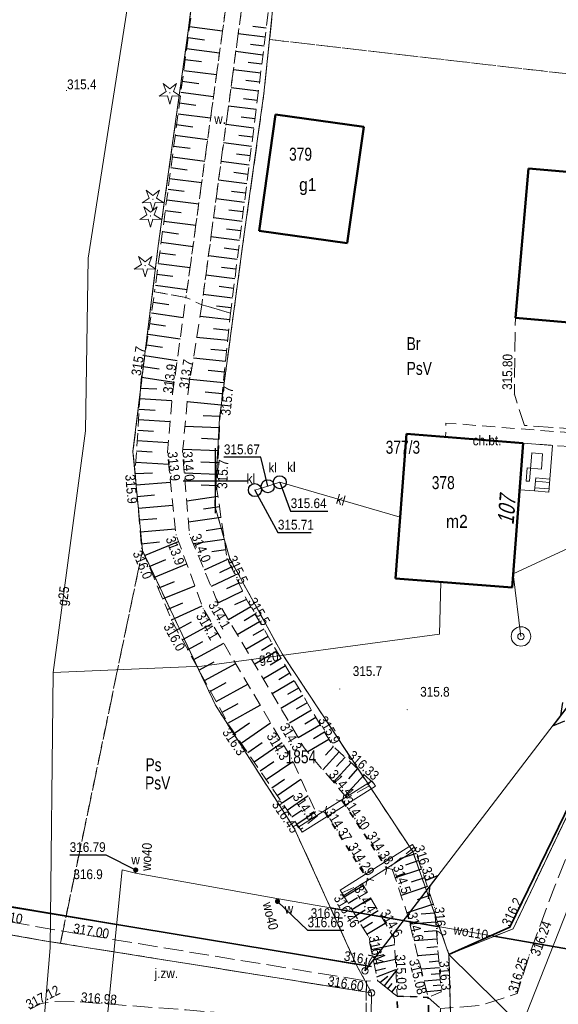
# Model space of a CAD drawing. Header units: metres. Extents: x 7523615 to 7533948, y 5492686 to 5502120.
# Tile 191 of 256: x 7531285 to 7531326, y 5496860 to 5496935. Entities that reach past the tile are written whole.
import ezdxf
from ezdxf.enums import TextEntityAlignment as Align

# ---------------------------------------------------------------- set-up
doc = ezdxf.new("R2010")
doc.units = ezdxf.units.M
for name, pattern in [('0.5_0.5', [1, 0.5, -0.5]), ('1.0_0.5', [1.5, 1, -0.5]), ('1.5_0.5', [2, 1.5, -0.5]), ('219-500', [0]), ('egkk-500', [2, 1.5, -0.5]), ('egug-500', [1, 0.5, -0.5]), ('otkz_500', [1, 0.5, -0.5]), ('sutp_500', [0])]:
    doc.linetypes.add(name, pattern=pattern)
doc.layers.get('0').update_dxf_attribs({"color": 2, "lineweight": 5})
doc.styles.get("Standard").update_dxf_attribs({"font": 'Working1250', "width": 0.75})
doc.linetypes.add('902-500', pattern='A,3.75,0,[1,ksztalty.shx,S=0.5,R=0,X=0,Y=0],3.75', length=7.5)
doc.linetypes.add('otdn_500', pattern='A,5,0,[21,ksztalty.shx,S=0.5,R=0,X=-1,Y=0]', length=5)

# ---------------------------------------------------------------- blocks, each defined once
blk = doc.blocks.new('203')
at = {"linetype": 'Continuous', "lineweight": 0}
h = blk.add_hatch(color=0, dxfattribs=at)
edge = h.paths.add_edge_path()
edge.add_arc((0, 0), 0.045, 0, 360)
blk = doc.blocks.new('202')
at = {"color": 0, "linetype": 'Continuous', "lineweight": 0}
blk.add_circle((0, 0), 0.25, dxfattribs=at)
blk = doc.blocks.new('PW01')
at = {"linetype": 'Continuous', "lineweight": 13}
h = blk.add_hatch(color=0, dxfattribs=at)
edge = h.paths.add_edge_path()
edge.add_arc((0, 0), 0.045, 0, 360)
blk = doc.blocks.new('OP011')
at = {"linetype": 'Continuous', "lineweight": 13}
h = blk.add_hatch(color=0, dxfattribs=at)
edge = h.paths.add_edge_path()
edge.add_arc((0, 0), 0.05, 0, 360)
at = {"color": 0, "linetype": 'Continuous', "lineweight": 13}
for p, q in [((-0.828, -0.268), (-0.283, 0.093)), ((-0.283, 0.093), (-0.512, 0.706)), ((-0.512, 0.706), (0, 0.299)), ((0, 0.299), (0.512, 0.706)), ((0.512, 0.706), (0.283, 0.093)), ((0.283, 0.093), (0.828, -0.268)), ((-0.175, -0.24), (-0.828, -0.268)), ((0, -0.87), (-0.175, -0.24)), ((0.175, -0.24), (0, -0.87)), ((0.828, -0.268), (0.175, -0.24))]:
    blk.add_line(p, q, dxfattribs=at)
blk = doc.blocks.new('US13')
at = {"color": 0, "linetype": 'Continuous', "lineweight": 13}
for radius in [0.75, 0.25]:
    blk.add_circle((0, 0), radius, dxfattribs=at)
blk = doc.blocks.new('US15')
at = {"color": 0, "linetype": 'Continuous', "lineweight": 13}
blk.add_circle((0, 0), 0.25, dxfattribs=at)
blk = doc.blocks.new('US25')
at = {"linetype": 'Continuous', "lineweight": 0}
h = blk.add_hatch(color=0, dxfattribs=at)
edge = h.paths.add_edge_path()
edge.add_arc((0, 0), 0.2, 0, 360)
blk = doc.blocks.new('SUTP')
at = {"color": 0, "linetype": 'Continuous'}
for p, q in [((0, 0), (0.866, 0.5)), ((0, 0), (9.232, 0)), ((1.866, -0.5), (1, 0)), ((7.366, -0.5), (8.232, 0)), ((9.232, 0), (8.366, 0.5))]:
    blk.add_line(p, q, dxfattribs=at)
blk = doc.blocks.new('IB05')
at = {"color": 0, "linetype": 'Continuous', "lineweight": 13}
for q in [(0.354, 0.354), (0.354, -0.354)]:
    blk.add_line((0, 0), q, dxfattribs=at)
blk = doc.blocks.new('SUKM')
at = {"color": 0, "linetype": 'Continuous'}
blk.add_circle((0, 0), 0.5, dxfattribs=at)
blk = doc.blocks.new('RAMKA500K')
at = {"color": 0}
for p, q in [((100, 147.5), (100, 152.5)), ((97.5, 150), (102.5, 150))]:
    blk.add_line(p, q, dxfattribs=at)

msp = doc.modelspace()

# ---------------------------------------------------------------- linework, layer by layer
at = {"layer": '000 Inne (niezydentyfikowane)', "color": 7, "linetype": 'CONTINUOUS', "lineweight": 25, "flags": 128}
for points in [[(7531298, 5496934.9), (7531300.53, 5496934.57)], [(7531303.89, 5496934.79), (7531302.86, 5496934.91)], [(7531303.81, 5496934.1), (7531301.73, 5496934.36)], [(7531297.89, 5496934.06), (7531299.15, 5496933.89)], [(7531303.72, 5496933.41), (7531302.68, 5496933.54)], [(7531297.77, 5496933.22), (7531300.3, 5496932.89)], [(7531303.63, 5496932.72), (7531301.55, 5496932.98)], [(7531297.66, 5496932.38), (7531298.92, 5496932.21)], [(7531303.54, 5496932.02), (7531302.5, 5496932.15)], [(7531297.55, 5496931.54), (7531300.07, 5496931.21)], [(7531303.46, 5496931.33), (7531301.36, 5496931.59)], [(7531297.44, 5496930.71), (7531298.7, 5496930.54)], [(7531303.37, 5496930.63), (7531302.32, 5496930.76)], [(7531297.33, 5496929.87), (7531299.84, 5496929.54)], [(7531303.28, 5496929.93), (7531301.18, 5496930.19)], [(7531297.22, 5496929.04), (7531298.47, 5496928.87)], [(7531303.11, 5496928.52), (7531300.99, 5496928.79)], [(7531303.19, 5496929.23), (7531302.14, 5496929.36)], [(7531297.11, 5496928.21), (7531299.61, 5496927.88)], [(7531297, 5496927.37), (7531298.25, 5496927.21)], [(7531302.93, 5496927.11), (7531300.8, 5496927.38)], [(7531303.02, 5496927.82), (7531301.95, 5496927.95)], [(7531296.89, 5496926.55), (7531299.38, 5496926.22)], [(7531302.84, 5496926.4), (7531301.77, 5496926.54)], [(7531302.75, 5496925.69), (7531300.61, 5496925.96)], [(7531296.79, 5496925.72), (7531298.03, 5496925.55)], [(7531302.66, 5496924.98), (7531301.59, 5496925.11)], [(7531296.68, 5496924.89), (7531299.16, 5496924.56)], [(7531302.57, 5496924.26), (7531300.42, 5496924.53)], [(7531296.57, 5496924.07), (7531297.81, 5496923.9)], [(7531302.48, 5496923.55), (7531301.4, 5496923.68)], [(7531296.46, 5496923.24), (7531298.93, 5496922.92)], [(7531302.39, 5496922.83), (7531300.22, 5496923.1)], [(7531296.35, 5496922.42), (7531297.58, 5496922.26)], [(7531302.3, 5496922.1), (7531301.21, 5496922.24)], [(7531296.24, 5496921.6), (7531298.71, 5496921.28)], [(7531302.21, 5496921.38), (7531300.03, 5496921.66)], [(7531296.13, 5496920.78), (7531297.36, 5496920.62)], [(7531302.12, 5496920.66), (7531301.02, 5496920.79)], [(7531296.03, 5496919.96), (7531298.48, 5496919.64)], [(7531302.03, 5496919.93), (7531299.84, 5496920.2)], [(7531295.92, 5496919.15), (7531297.14, 5496918.99)], [(7531301.93, 5496919.2), (7531300.84, 5496919.34)], [(7531295.81, 5496918.33), (7531298.26, 5496918.01)], [(7531301.84, 5496918.47), (7531299.64, 5496918.74)], [(7531295.7, 5496917.52), (7531296.92, 5496917.36)], [(7531301.75, 5496917.73), (7531300.65, 5496917.87)], [(7531295.6, 5496916.7), (7531298.03, 5496916.38)], [(7531301.66, 5496917), (7531299.44, 5496917.28)], [(7531301.56, 5496916.26), (7531300.45, 5496916.4)], [(7531295.49, 5496915.88), (7531296.7, 5496915.72)], [(7531301.47, 5496915.52), (7531299.24, 5496915.8)], [(7531295.38, 5496915.03), (7531297.8, 5496914.71)], [(7531301.38, 5496914.78), (7531300.26, 5496914.92)], [(7531295.19, 5496913.73), (7531296.4, 5496913.55)], [(7531301.29, 5496914.04), (7531299.05, 5496914.32)], [(7531295.06, 5496912.92), (7531297.5, 5496912.54)], [(7531301.19, 5496913.29), (7531300.07, 5496913.43)], [(7531301.09, 5496912.38), (7531298.8, 5496912.62)], [(7531294.94, 5496912.1), (7531296.16, 5496911.91)], [(7531301.01, 5496911.56), (7531299.84, 5496911.68)], [(7531294.81, 5496911.28), (7531297.27, 5496910.9)], [(7531300.93, 5496910.77), (7531298.54, 5496911.01)], [(7531294.68, 5496910.45), (7531295.92, 5496910.26)], [(7531300.84, 5496909.98), (7531299.63, 5496910.1)], [(7531294.55, 5496909.62), (7531297.04, 5496909.24)], [(7531300.76, 5496909.17), (7531298.29, 5496909.42)], [(7531294.43, 5496908.79), (7531295.67, 5496908.6)], [(7531300.68, 5496908.35), (7531299.42, 5496908.48)], [(7531294.3, 5496907.96), (7531296.81, 5496907.57)], [(7531300.59, 5496907.52), (7531298.03, 5496907.78)], [(7531294.23, 5496907.13), (7531295.48, 5496907.06)], [(7531294.18, 5496906.32), (7531296.64, 5496906.16)], [(7531300.51, 5496906.67), (7531299.2, 5496906.8)], [(7531294.13, 5496905.51), (7531295.35, 5496905.43)], [(7531300.42, 5496905.8), (7531297.82, 5496906.06)], [(7531294.08, 5496904.7), (7531296.5, 5496904.55)], [(7531300.34, 5496904.93), (7531299.03, 5496904.99)], [(7531294.03, 5496903.9), (7531295.23, 5496903.82)], [(7531300.3, 5496904.06), (7531297.64, 5496904.18)], [(7531293.98, 5496903.1), (7531296.36, 5496902.95)], [(7531300.26, 5496903.18), (7531298.91, 5496903.24)], [(7531300.23, 5496902.29), (7531297.48, 5496902.4)], [(7531293.93, 5496902.29), (7531295.12, 5496902.22)], [(7531293.87, 5496901.44), (7531296.4, 5496901.28)], [(7531300.19, 5496901.37), (7531298.85, 5496901.43)], [(7531293.82, 5496900.56), (7531295.14, 5496900.6)], [(7531300.15, 5496900.48), (7531297.6, 5496900.59)], [(7531293.9, 5496899.68), (7531296.54, 5496899.9)], [(7531300.11, 5496899.62), (7531298.89, 5496899.67)], [(7531293.97, 5496898.79), (7531295.3, 5496898.91)], [(7531300.18, 5496898.8), (7531297.78, 5496898.44)], [(7531294.05, 5496897.9), (7531296.72, 5496898.13)], [(7531300.3, 5496897.99), (7531299.07, 5496897.81)], [(7531294.13, 5496897), (7531295.47, 5496897.11)], [(7531300.42, 5496897.18), (7531297.91, 5496896.81)], [(7531294.2, 5496896.09), (7531296.91, 5496896.32)], [(7531300.54, 5496896.35), (7531299.26, 5496896.16)], [(7531300.66, 5496895.5), (7531298.29, 5496895.16)], [(7531294.28, 5496895.15), (7531295.69, 5496895.32)], [(7531294.54, 5496894.26), (7531297.15, 5496895.34)], [(7531300.78, 5496894.7), (7531299.7, 5496894.54)], [(7531294.9, 5496893.41), (7531296.18, 5496893.94)], [(7531295.25, 5496892.57), (7531297.78, 5496893.62)], [(7531300.91, 5496893.96), (7531299.13, 5496893.12)], [(7531301.2, 5496893.35), (7531300.3, 5496892.92)], [(7531301.49, 5496892.75), (7531299.65, 5496891.87)], [(7531295.59, 5496891.74), (7531296.84, 5496892.26)], [(7531295.93, 5496890.92), (7531298.4, 5496891.94)], [(7531301.78, 5496892.13), (7531300.84, 5496891.69)], [(7531302.07, 5496891.51), (7531300.21, 5496890.63)], [(7531296.27, 5496890.11), (7531297.48, 5496890.62)], [(7531296.6, 5496889.31), (7531298.97, 5496890.39)], [(7531302.69, 5496890.31), (7531300.99, 5496889.31)], [(7531302.37, 5496890.89), (7531301.46, 5496890.46)], [(7531303.03, 5496889.74), (7531302.18, 5496889.24)], [(7531297.01, 5496888.55), (7531298.14, 5496889.17)], [(7531297.43, 5496887.79), (7531299.72, 5496889.04)], [(7531303.36, 5496889.17), (7531301.66, 5496888.17)], [(7531304.03, 5496888.04), (7531302.33, 5496887.04)], [(7531303.7, 5496888.6), (7531302.85, 5496888.1)], [(7531297.85, 5496887.01), (7531299.01, 5496887.65)], [(7531298.28, 5496886.23), (7531300.62, 5496887.51)], [(7531304.37, 5496887.47), (7531303.52, 5496886.97)], [(7531304.7, 5496886.9), (7531303, 5496885.9)], [(7531298.72, 5496885.44), (7531299.89, 5496886.09)], [(7531299.15, 5496884.65), (7531301.54, 5496885.95)], [(7531305.37, 5496885.77), (7531303.67, 5496884.77)], [(7531305.03, 5496886.34), (7531304.19, 5496885.84)], [(7531305.7, 5496885.21), (7531304.85, 5496884.71)], [(7531299.6, 5496883.84), (7531300.8, 5496884.5)], [(7531300.04, 5496883.03), (7531302.47, 5496884.36)], [(7531306.04, 5496884.64), (7531304.34, 5496883.64)], [(7531306.7, 5496883.51), (7531305.01, 5496882.51)], [(7531306.37, 5496884.07), (7531305.52, 5496883.57)], [(7531300.49, 5496882.21), (7531301.72, 5496882.88)], [(7531300.94, 5496881.38), (7531303.43, 5496882.75)], [(7531307.04, 5496882.94), (7531306.19, 5496882.44)], [(7531307.37, 5496882.38), (7531305.67, 5496881.38)], [(7531301.44, 5496880.6), (7531302.6, 5496881.39)], [(7531301.96, 5496879.85), (7531304.22, 5496881.4)], [(7531308.04, 5496881.25), (7531306.34, 5496880.25)], [(7531307.7, 5496881.81), (7531306.85, 5496881.31)], [(7531308.37, 5496880.68), (7531307.52, 5496880.18)], [(7531302.46, 5496879.12), (7531303.56, 5496879.88)], [(7531302.95, 5496878.41), (7531305.11, 5496879.89)], [(7531308.7, 5496880.12), (7531307.07, 5496879.16)], [(7531309.48, 5496879.17), (7531308.23, 5496877.8)], [(7531309.04, 5496879.58), (7531308.43, 5496878.92)], [(7531303.42, 5496877.71), (7531304.48, 5496878.43)], [(7531303.88, 5496877.04), (7531305.93, 5496878.44)], [(7531310.41, 5496878.32), (7531309.05, 5496876.84)], [(7531309.94, 5496878.75), (7531309.28, 5496878.04)], [(7531311.41, 5496877.41), (7531309.93, 5496875.8)], [(7531310.9, 5496877.88), (7531310.19, 5496877.1)], [(7531304.32, 5496876.4), (7531305.28, 5496877.07)], [(7531304.73, 5496875.81), (7531306.55, 5496877.06)], [(7531311.94, 5496876.93), (7531311.66, 5496876.63)], [(7531305.11, 5496875.24), (7531305.98, 5496875.83)], [(7531305.48, 5496874.7), (7531307.11, 5496875.82)], [(7531305.84, 5496874.18), (7531306.61, 5496874.7)], [(7531306.23, 5496873.61), (7531307.66, 5496874.59)], [(7531315.41, 5496871.37), (7531314.14, 5496870.94)], [(7531315.6, 5496870.81), (7531314.58, 5496870.47)], [(7531315.81, 5496870.16), (7531313.78, 5496869.48)], [(7531316.04, 5496869.49), (7531315.02, 5496869.15)], [(7531309.88, 5496868.03), (7531311.34, 5496868.91)], [(7531316.26, 5496868.82), (7531314.24, 5496868.14)], [(7531310.18, 5496867.54), (7531310.9, 5496867.98)], [(7531310.47, 5496867.06), (7531311.91, 5496867.94)], [(7531316.49, 5496868.15), (7531315.48, 5496867.81)], [(7531310.76, 5496866.59), (7531311.47, 5496867.02)], [(7531311.04, 5496866.11), (7531312.47, 5496866.97)], [(7531316.72, 5496867.47), (7531314.7, 5496866.8)], [(7531316.84, 5496866.78), (7531315.79, 5496866.69)], [(7531311.33, 5496865.64), (7531312.04, 5496866.07)], [(7531311.62, 5496865.15), (7531313.03, 5496866.01)], [(7531316.89, 5496866.08), (7531314.92, 5496865.92)], [(7531316.95, 5496865.41), (7531316.02, 5496865.34)], [(7531311.82, 5496864.58), (7531312.73, 5496864.77)], [(7531317, 5496864.78), (7531315.24, 5496864.64)], [(7531311.94, 5496863.99), (7531313.75, 5496864.37)], [(7531317.05, 5496864.18), (7531316.22, 5496864.11)], [(7531312.06, 5496863.43), (7531312.92, 5496863.61)], [(7531312.17, 5496862.89), (7531313.8, 5496863.23)], [(7531317.09, 5496863.62), (7531315.53, 5496863.49)], [(7531317.14, 5496863.08), (7531316.4, 5496863.02)], [(7531312.28, 5496862.38), (7531313.05, 5496862.54)], [(7531312.39, 5496861.88), (7531313.84, 5496862.44)], [(7531312.96, 5496861.18), (7531313.84, 5496862.29)], [(7531317.18, 5496862.58), (7531315.78, 5496862.47)], [(7531312.61, 5496861.45), (7531313.22, 5496861.94)], [(7531317.26, 5496861.66), (7531316.01, 5496861.55)], [(7531317.22, 5496862.11), (7531316.56, 5496862.05)], [(7531313.23, 5496860.96), (7531313.55, 5496861.36)], [(7531313.54, 5496860.71), (7531313.9, 5496861.16)], [(7531317.32, 5496860.83), (7531316.21, 5496860.74)], [(7531317.29, 5496861.23), (7531316.7, 5496861.18)]]:
    msp.add_lwpolyline(points, dxfattribs=at)
at = {"layer": '217-kontur klasyfikacyjny', "color": 7, "linetype": 'egkk-500', "lineweight": 18, "flags": 128}
for points in [[(7531297.9, 5496934.59), (7531299.95, 5496951.33)], [(7531305.96, 5496951.42), (7531304.14, 5496933.91)], [(7531295.59, 5496918.05), (7531297.9, 5496934.59)], [(7531304.14, 5496933.91), (7531303.71, 5496929.76)], [(7531344.98, 5496929.2), (7531304.14, 5496933.91)], [(7531303.71, 5496929.76), (7531302.17, 5496918.78)], [(7531302.17, 5496918.78), (7531300.29, 5496904.8)], [(7531293.65, 5496902.24), (7531295.59, 5496918.05)], [(7531300.29, 5496904.8), (7531299.93, 5496898.08)], [(7531294.38, 5496894.64), (7531293.65, 5496902.24)], [(7531322.85, 5496865.58), (7531338.94, 5496899.33)], [(7531299.93, 5496898.08), (7531301.1, 5496894)], [(7531288.08, 5496864.46), (7531294.38, 5496894.64)], [(7531299.98, 5496882.76), (7531294.38, 5496894.64)], [(7531301.1, 5496894), (7531305.11, 5496886.7)], [(7531305.11, 5496886.7), (7531315.14, 5496871.5)], [(7531306.06, 5496873.25), (7531299.98, 5496882.76)], [(7531310.8, 5496862.84), (7531306.06, 5496873.25)], [(7531315.14, 5496871.5), (7531317.92, 5496863.61)], [(7531286.82, 5496864.66), (7531279.83, 5496865.88)], [(7531317.92, 5496863.61), (7531322.85, 5496865.58)], [(7531288.08, 5496864.46), (7531286.82, 5496864.66)], [(7531311.97, 5496860.64), (7531288.08, 5496864.46)], [(7531311.97, 5496860.64), (7531310.8, 5496862.84)], [(7531311.68, 5496841.96), (7531311.97, 5496860.64)]]:
    msp.add_lwpolyline(points, dxfattribs=at)
at = {"layer": '218-kontur użytku gruntowego', "color": 7, "linetype": 'egug-500', "lineweight": 18, "flags": 128}
for points in [[(7531297.9, 5496934.59), (7531299.95, 5496951.33)], [(7531305.96, 5496951.42), (7531304.14, 5496933.91)], [(7531295.59, 5496918.05), (7531297.9, 5496934.59)], [(7531304.14, 5496933.91), (7531303.71, 5496929.76)], [(7531304.14, 5496933.91), (7531344.98, 5496929.2)], [(7531303.71, 5496929.76), (7531302.17, 5496918.78)], [(7531302.17, 5496918.78), (7531300.29, 5496904.8)], [(7531293.65, 5496902.24), (7531295.59, 5496918.05)], [(7531300.29, 5496904.8), (7531299.93, 5496898.08)], [(7531294.38, 5496894.64), (7531293.65, 5496902.24)], [(7531338.94, 5496899.33), (7531322.85, 5496865.58)], [(7531299.93, 5496898.08), (7531301.1, 5496894)], [(7531294.38, 5496894.64), (7531288.08, 5496864.46)], [(7531299.98, 5496882.76), (7531294.38, 5496894.64)], [(7531301.1, 5496894), (7531305.11, 5496886.7)], [(7531305.11, 5496886.7), (7531315.14, 5496871.5)], [(7531306.06, 5496873.25), (7531299.98, 5496882.76)], [(7531310.8, 5496862.84), (7531306.06, 5496873.25)], [(7531315.14, 5496871.5), (7531317.92, 5496863.61)], [(7531279.83, 5496865.88), (7531286.82, 5496864.66)], [(7531322.85, 5496865.58), (7531317.92, 5496863.61)], [(7531286.82, 5496864.66), (7531288.08, 5496864.46)], [(7531288.08, 5496864.46), (7531311.97, 5496860.64)], [(7531317.92, 5496863.61), (7531318.88, 5496828.05)], [(7531311.97, 5496860.64), (7531310.8, 5496862.84)], [(7531311.68, 5496841.96), (7531311.97, 5496860.64)]]:
    msp.add_lwpolyline(points, dxfattribs=at)
at = {"layer": '219-działka ewidencyjna', "color": 3, "linetype": '219-500', "lineweight": 18, "flags": 128}
for points in [[(7531297.9, 5496934.59), (7531299.95, 5496951.33)], [(7531303.71, 5496929.76), (7531305.96, 5496951.42)], [(7531295.59, 5496918.05), (7531297.9, 5496934.59)], [(7531302.17, 5496918.78), (7531303.71, 5496929.76)], [(7531300.29, 5496904.8), (7531302.17, 5496918.78)], [(7531293.65, 5496902.24), (7531295.59, 5496918.05)], [(7531299.93, 5496898.08), (7531300.29, 5496904.8)], [(7531293.65, 5496902.24), (7531294.38, 5496894.64)], [(7531322.85, 5496865.58), (7531338.94, 5496899.33)], [(7531299.93, 5496898.08), (7531301.1, 5496894)], [(7531323.5, 5496858.1), (7531338.2, 5496895.45)], [(7531294.38, 5496894.64), (7531299.98, 5496882.76)], [(7531301.1, 5496894), (7531305.11, 5496886.7)], [(7531305.11, 5496886.7), (7531315.14, 5496871.5)], [(7531299.98, 5496882.76), (7531306.06, 5496873.25)], [(7531310.8, 5496862.84), (7531306.06, 5496873.25)], [(7531259.1, 5496871.53), (7531310.8, 5496862.84)], [(7531315.14, 5496871.5), (7531317.92, 5496863.61)], [(7531258.73, 5496869.56), (7531286.82, 5496864.66)], [(7531317.92, 5496863.61), (7531322.85, 5496865.58)], [(7531286.82, 5496864.66), (7531311.97, 5496860.64)], [(7531323.5, 5496858.1), (7531317.92, 5496863.61)], [(7531318.88, 5496828.05), (7531317.92, 5496863.61)], [(7531310.8, 5496862.84), (7531311.97, 5496860.64)], [(7531311.97, 5496860.64), (7531311.68, 5496841.96)]]:
    msp.add_lwpolyline(points, dxfattribs=at)
at = {"layer": '312-budynek ewidencyjny', "color": 7, "linetype": 'CONTINUOUS', "lineweight": 50, "flags": 128}
for points in [[(7531303.33, 5496919.22), (7531304.6, 5496928.16)], [(7531304.6, 5496928.16), (7531311.38, 5496927.19)], [(7531311.38, 5496927.19), (7531310.11, 5496918.25)], [(7531323.02, 5496912.53), (7531324.03, 5496924.01)], [(7531324.03, 5496924.01), (7531332.57, 5496923.26)], [(7531310.11, 5496918.25), (7531303.33, 5496919.22)], [(7531337.44, 5496911.26), (7531323.02, 5496912.53)], [(7531313.8, 5496892.5), (7531314.67, 5496903.6)], [(7531314.67, 5496903.6), (7531323.63, 5496902.9)], [(7531323.63, 5496902.9), (7531322.76, 5496891.8)], [(7531322.76, 5496891.8), (7531313.8, 5496892.5)]]:
    msp.add_lwpolyline(points, dxfattribs=at)
at = {"layer": '352-schody', "color": 7, "linetype": 'CONTINUOUS', "lineweight": 18, "flags": 128}
msp.add_lwpolyline([(7531324.58, 5496900.22), (7531324.5, 5496899.22), (7531325.59, 5496899.13), (7531325.67, 5496900.13)], close=True, dxfattribs=at)
msp.add_lwpolyline([(7531324.58, 5496900.22), (7531324.5, 5496899.22), (7531325.59, 5496899.13), (7531325.67, 5496900.13)], close=True, dxfattribs=at)
for points in [[(7531324.52, 5496899.47), (7531325.61, 5496899.382)], [(7531324.56, 5496899.969), (7531325.65, 5496899.881)]]:
    msp.add_lwpolyline(points, dxfattribs=at)
at = {"layer": 'chodnik', "color": 7, "linetype": '1.0_0.5', "lineweight": 18, "flags": 128}
msp.add_lwpolyline([(7531339.23, 5496901.79), (7531336.49, 5496902.06), (7531325.87, 5496902.72), (7531323.63, 5496902.9), (7531317.66, 5496903.37), (7531317.68, 5496904.44), (7531339.2, 5496902.77)], close=True, dxfattribs=at)
at = {"layer": 'jezdnia', "color": 7, "linetype": '1.5_0.5', "lineweight": 18, "flags": 128}
for points in [[(7531286.58, 5497074.46), (7531291.49, 5497075.57), (7531291.37, 5497073.54), (7531290.77, 5497063.65), (7531290.43, 5497058.06), (7531292.55, 5497041.63), (7531298.28, 5497026.75), (7531304.36, 5497014.48), (7531310.31, 5497002.44), (7531312.92, 5496998.1), (7531314.08, 5496995.71), (7531319.54, 5496989.61), (7531326.18, 5496983.54), (7531333.51, 5496977.27), (7531341.3, 5496970.22), (7531346.98, 5496964.35), (7531350, 5496959.44), (7531352.3, 5496953.5), (7531353.24, 5496949.16), (7531353.45, 5496941.25), (7531352.45, 5496933.43), (7531351.1, 5496925.23), (7531349.5, 5496918.14), (7531347.66, 5496908.57), (7531341.05, 5496890.93), (7531338.69, 5496885.96), (7531334.22, 5496876.59), (7531333.45, 5496875.1), (7531330.32, 5496867.73), (7531328.92, 5496863.78), (7531327.8, 5496860.4), (7531326.63, 5496855.5), (7531325.68, 5496850.09), (7531325.07, 5496843.45), (7531325, 5496839.03), (7531324.63, 5496831.54), (7531324.63, 5496824.27), (7531324.69, 5496821.37), (7531325.21, 5496813.03), (7531325.79, 5496804.87), (7531326.23, 5496801.49), (7531326.16, 5496798.75), (7531325.95, 5496795.58), (7531320.64, 5496791.72), (7531321.92, 5496798.74), (7531321.89, 5496800.13), (7531320.84, 5496811.92), (7531320.33, 5496826.16), (7531320.39, 5496831.51), (7531320.65, 5496839.81), (7531320.75, 5496844.54), (7531322.11, 5496855.12), (7531319.75, 5496856.49), (7531317.14, 5496856.97), (7531317.28, 5496859.44), (7531320.39, 5496859.69), (7531323.15, 5496860.6), (7531324.09, 5496863.56), (7531326.04, 5496868.84), (7531329.16, 5496876.46), (7531329.88, 5496877.69), (7531339.15, 5496897.18), (7531341.16, 5496902.94), (7531340.36, 5496903.04), (7531343.47, 5496911.15), (7531345.25, 5496918.97), (7531347.83, 5496933.36), (7531348.86, 5496941.75), (7531348.66, 5496949), (7531347.62, 5496953.83), (7531345.78, 5496958.3), (7531342.82, 5496962.47), (7531337.73, 5496967.62), (7531323.57, 5496980.04), (7531317.26, 5496985.3), (7531310.18, 5496994.14), (7531306.92, 5496999.84), (7531300.26, 5497012.63), (7531294.26, 5497022.99), (7531287.2, 5497042.71), (7531285.67, 5497057.43)], [(7531311.58, 5496861.56), (7531311.51, 5496856.45), (7531306.72, 5496858.33), (7531306.28, 5496858.67), (7531302.16, 5496858.98), (7531300.77, 5496859.09), (7531297.73, 5496859.34), (7531289.63, 5496859.95), (7531287.58, 5496859.99), (7531286.59, 5496859.83), (7531285.66, 5496859.36), (7531284.95, 5496858.71), (7531284.44, 5496857.8), (7531283.69, 5496853.86), (7531283.23, 5496853.63), (7531278.34, 5496854.51), (7531278.93, 5496857.81), (7531279.92, 5496857.63), (7531280.24, 5496859.4), (7531280.63, 5496861.57), (7531279.64, 5496861.75), (7531281.46, 5496866.1), (7531282.38, 5496866.42), (7531289.02, 5496865.26)], [(7531317.28, 5496859.44), (7531317.14, 5496856.97), (7531316.95, 5496856.32), (7531316.45, 5496856.35), (7531313.72, 5496856.26), (7531312.72, 5496855.62), (7531311.87, 5496855.16), (7531311.52, 5496855.3), (7531311.51, 5496856.45), (7531311.58, 5496861.56), (7531312.45, 5496861.58), (7531313.93, 5496860.4), (7531316.32, 5496860.3)]]:
    msp.add_lwpolyline(points, close=True, dxfattribs=at)
at = {"layer": 'obszar utwardzony', "color": 7, "linetype": '1.5_0.5', "lineweight": 18, "flags": 128}
msp.add_lwpolyline([(7531343.47, 5496911.15), (7531341.71, 5496911.05), (7531337.48, 5496909.34), (7531337.05, 5496910.11), (7531337.44, 5496911.26), (7531323.02, 5496912.53), (7531322.94, 5496906.66), (7531323.71, 5496904.26), (7531340.36, 5496903.04)], close=True, dxfattribs=at)
at = {"layer": 'obudowa ochronna przewodu', "color": 7, "linetype": 'CONTINUOUS', "lineweight": 35, "flags": 128}
for points in [[(7531317.17, 5496865.73), (7531308.8, 5496867.18)], [(7531333.88, 5496862.83), (7531321.37, 5496865)]]:
    msp.add_lwpolyline(points, dxfattribs=at)
at = {"layer": 'ogrodzenie trwałe', "color": 7, "linetype": '902-500', "lineweight": 35, "flags": 128}
for points in [[(7531317.92, 5496863.61), (7531322.6, 5496865.69), (7531338.94, 5496899.33), (7531339.23, 5496901.79), (7531336.49, 5496902.06)], [(7531270.8, 5496869.46), (7531311.94, 5496862.68)]]:
    msp.add_lwpolyline(points, dxfattribs=at)
at = {"layer": 'przepust', "color": 7, "linetype": 'otkz_500', "lineweight": 35, "flags": 128}
for points in [[(7531309.75, 5496875.38), (7531313.14, 5496870.23)], [(7531308.41, 5496874.52), (7531311.65, 5496869.4)]]:
    msp.add_lwpolyline(points, dxfattribs=at)
at = {"layer": 'przepust', "color": 7, "linetype": '0.5_0.5', "lineweight": 35, "flags": 128}
msp.add_lwpolyline([(7531313.93, 5496860.4), (7531316.32, 5496860.3), (7531316.45, 5496856.35), (7531314.05, 5496856.24)], close=True, dxfattribs=at)
at = {"layer": 'przewód gazowy', "color": 7, "linetype": 'CONTINUOUS', "lineweight": 18, "flags": 128}
for points in [[(7531299.23, 5496996.7), (7531300.58, 5496991.09), (7531296.89, 5496964.04), (7531294.42, 5496944.17), (7531290.2, 5496917.11), (7531290.01, 5496903.84), (7531287.51, 5496885.28), (7531287.3, 5496864.12), (7531286.48, 5496854.43), (7531286.84, 5496847.79), (7531289.83, 5496842.28), (7531288.9, 5496831.82), (7531284.16, 5496812.16), (7531272.87, 5496782.85), (7531267.99, 5496767.95), (7531254.22, 5496718.5)], [(7531287.51, 5496885.28), (7531298.95, 5496885.75), (7531317.2, 5496888.22), (7531317.29, 5496892.23)]]:
    msp.add_lwpolyline(points, dxfattribs=at)
at = {"layer": 'przewód kanalizacyjny', "color": 7, "linetype": 'CONTINUOUS', "lineweight": 18, "flags": 128}
msp.add_lwpolyline([(7531303.01, 5496899.29), (7531304, 5496899.58), (7531304.92, 5496899.89), (7531314.17, 5496897.2)], dxfattribs=at)
at = {"layer": 'przewód telekomunikacyjny napowietrzny', "color": 30, "linetype": 'sutp_500', "lineweight": 18, "flags": 128}
for points in [[(7531331.5, 5496888.51), (7531311.47, 5496862.34)], [(7531311.47, 5496862.34), (7531331.5, 5496888.51)]]:
    msp.add_lwpolyline(points, dxfattribs=at)
at = {"layer": 'przewód wodociągowy', "color": 7, "linetype": 'CONTINUOUS', "lineweight": 18, "flags": 128}
for points in [[(7531338.08, 5496899.92), (7531322.84, 5496892.84)], [(7531322.84, 5496892.84), (7531323.45, 5496888.04)], [(7531246.29, 5496678.83), (7531251.96, 5496692.76), (7531261.19, 5496714.26), (7531275.7, 5496749.1), (7531281.59, 5496787.03), (7531287.11, 5496813.4), (7531292.82, 5496870.11), (7531293.85, 5496869.86), (7531304.7, 5496867.89), (7531339.78, 5496861.81), (7531340.1, 5496861.68)], [(7531293.85, 5496869.86), (7531293.86, 5496870.09)], [(7531304.75, 5496867.68), (7531304.7, 5496867.89)]]:
    msp.add_lwpolyline(points, dxfattribs=at)
at = {"layer": 'rzędna-Atr2', "color": 7, "flags": 128}
for points in [[(7531304, 5496899.58), (7531303.46, 5496901.81), (7531300.633, 5496901.81)], [(7531303.01, 5496899.29), (7531304.78, 5496896.02), (7531307.341, 5496896.02)], [(7531304.92, 5496899.89), (7531305.76, 5496897.67), (7531308.614, 5496897.67)], [(7531293.86, 5496870.09), (7531291.58, 5496871.24), (7531288.79, 5496871.24)], [(7531304.75, 5496867.68), (7531307.06, 5496865.46), (7531309.85, 5496865.46)]]:
    msp.add_lwpolyline(points, dxfattribs=at)
at = {"layer": 'rów melioracyjny (poligon)', "color": 7, "linetype": '0.5_0.5', "lineweight": 18, "flags": 128}
msp.add_lwpolyline([(7531298.94, 5496913.53), (7531297.72, 5496914.09), (7531301.42, 5496941.07), (7531303.95, 5496960.7), (7531304.63, 5496966.05), (7531307.29, 5496980.65), (7531310.43, 5496989.62), (7531313.86, 5496987.64), (7531312.79, 5496987.02), (7531311.38, 5496986.82), (7531308.18, 5496980.52), (7531305.69, 5496965.87), (7531305.15, 5496960.69), (7531302.62, 5496940.96)], close=True, dxfattribs=at)
at = {"layer": 'skarpa nieumocniona', "color": 7, "linetype": '1.0_0.5', "lineweight": 18, "flags": 128}
for points in [[(7531301.7, 5496966.24), (7531304.63, 5496966.05), (7531303.95, 5496960.7), (7531301.42, 5496941.07), (7531297.72, 5496914.09), (7531295.31, 5496914.53), (7531298.7, 5496940.24), (7531300.52, 5496960.54)], [(7531301.7, 5496966.24), (7531304.63, 5496966.05), (7531303.95, 5496960.7), (7531301.42, 5496941.07), (7531297.72, 5496914.09), (7531295.31, 5496914.53), (7531298.7, 5496940.24), (7531300.52, 5496960.54)], [(7531301.14, 5496912.88), (7531298.94, 5496913.53), (7531302.62, 5496940.96), (7531305.15, 5496960.69), (7531305.69, 5496965.87), (7531307.64, 5496965.73), (7531307.16, 5496960.22), (7531304.62, 5496940.58)], [(7531301.14, 5496912.88), (7531298.94, 5496913.53), (7531302.62, 5496940.96), (7531305.15, 5496960.69), (7531305.69, 5496965.87), (7531307.64, 5496965.73), (7531307.16, 5496960.22), (7531304.62, 5496940.58)], [(7531295.31, 5496914.53), (7531297.72, 5496914.09), (7531296.68, 5496906.68), (7531296.3, 5496902.2), (7531296.96, 5496895.85), (7531299.05, 5496890.17), (7531305.82, 5496878.69), (7531307.81, 5496874.26), (7531306.51, 5496873.2), (7531301.09, 5496881.12), (7531296.62, 5496889.26), (7531294.31, 5496894.82), (7531293.82, 5496900.61), (7531294.27, 5496907.78)], [(7531295.31, 5496914.53), (7531297.72, 5496914.09), (7531296.68, 5496906.68), (7531296.3, 5496902.2), (7531296.96, 5496895.85), (7531299.05, 5496890.17), (7531305.82, 5496878.69), (7531307.81, 5496874.26), (7531306.51, 5496873.2), (7531301.09, 5496881.12), (7531296.62, 5496889.26), (7531294.31, 5496894.82), (7531293.82, 5496900.61), (7531294.27, 5496907.78)], [(7531310.09, 5496875.62), (7531306.8, 5496879.47), (7531300.04, 5496890.92), (7531297.99, 5496895.89), (7531297.46, 5496902.22), (7531297.91, 5496907.03), (7531298.94, 5496913.53), (7531301.14, 5496912.88), (7531300.34, 5496905.01), (7531300.1, 5496899.32), (7531300.88, 5496894.02), (7531302.44, 5496890.74), (7531309, 5496879.61), (7531312.14, 5496876.74)], [(7531310.09, 5496875.62), (7531306.8, 5496879.47), (7531300.04, 5496890.92), (7531297.99, 5496895.89), (7531297.46, 5496902.22), (7531297.91, 5496907.03), (7531298.94, 5496913.53), (7531301.14, 5496912.88), (7531300.34, 5496905.01), (7531300.1, 5496899.32), (7531300.88, 5496894.02), (7531302.44, 5496890.74), (7531309, 5496879.61), (7531312.14, 5496876.74)], [(7531313.47, 5496870.4), (7531315.25, 5496871.84), (7531316.8, 5496867.22), (7531317.33, 5496860.74), (7531316.32, 5496860.3), (7531314.72, 5496866.73)], [(7531313.47, 5496870.4), (7531315.25, 5496871.84), (7531316.8, 5496867.22), (7531317.33, 5496860.74), (7531316.32, 5496860.3), (7531314.72, 5496866.73)], [(7531309.7, 5496868.33), (7531311.26, 5496869.05), (7531313.73, 5496864.8), (7531313.93, 5496860.4), (7531312.45, 5496861.58), (7531311.74, 5496864.96)], [(7531309.7, 5496868.33), (7531311.26, 5496869.05), (7531313.73, 5496864.8), (7531313.93, 5496860.4), (7531312.45, 5496861.58), (7531311.74, 5496864.96)]]:
    msp.add_lwpolyline(points, close=True, dxfattribs=at)
at = {"layer": 'taras', "color": 0, "lineweight": 18}
for p, q in [((7531323.35, 5496899.31), (7531323.63, 5496902.9)), ((7531323.63, 5496902.9), (7531325.87, 5496902.72)), ((7531325.87, 5496902.72), (7531325.67, 5496900.13)), ((7531324.11, 5496899.96), (7531324.281, 5496902.137)), ((7531324.281, 5496902.137), (7531325.112, 5496902.073)), ((7531325.112, 5496902.073), (7531325.018, 5496900.895)), ((7531323.931, 5496900.984), (7531323.853, 5496899.979)), ((7531325.018, 5496900.895), (7531323.931, 5496900.984)), ((7531324.58, 5496900.22), (7531324.5, 5496899.22)), ((7531325.67, 5496900.13), (7531324.58, 5496900.22)), ((7531324.5, 5496899.22), (7531323.35, 5496899.31)), ((7531323.853, 5496899.979), (7531324.11, 5496899.96))]:
    msp.add_line(p, q, dxfattribs=at)
at = {"layer": 'ściana oporowa (linia)', "color": 0, "lineweight": 18}
for p, q in [((7531306.377, 5496873.412), (7531312.007, 5496876.952)), ((7531312.007, 5496876.952), (7531312.14, 5496876.74)), ((7531306.377, 5496873.412), (7531306.51, 5496873.2)), ((7531315.384, 5496871.629), (7531309.834, 5496868.119)), ((7531315.384, 5496871.629), (7531315.25, 5496871.84)), ((7531309.834, 5496868.119), (7531309.7, 5496868.33))]:
    msp.add_line(p, q, dxfattribs=at)
at = {"layer": 'ściana oporowa (linia)', "color": 0, "linetype": 'otdn_500', "lineweight": 18}
for p, q in [((7531312.273, 5496876.528), (7531312.14, 5496876.74)), ((7531306.643, 5496872.988), (7531312.273, 5496876.528)), ((7531306.643, 5496872.988), (7531306.51, 5496873.2)), ((7531315.116, 5496872.051), (7531309.566, 5496868.541)), ((7531315.116, 5496872.051), (7531315.25, 5496871.84)), ((7531309.566, 5496868.541), (7531309.7, 5496868.33))]:
    msp.add_line(p, q, dxfattribs=at)

# ---------------------------------------------------------------- block references
at = {"layer": '202-punkt graniczny', "color": 7, "linetype": 'CONTINUOUS', "lineweight": 18}
msp.add_blockref('202', (7531311.97, 5496860.64), dxfattribs=at)
at = {"layer": '203-punkt graniczny', "color": 3, "linetype": 'CONTINUOUS', "lineweight": 18}
for p in [(7531297.9, 5496934.59), (7531303.71, 5496929.76), (7531302.17, 5496918.78), (7531295.59, 5496918.05), (7531300.29, 5496904.8), (7531293.65, 5496902.24), (7531299.93, 5496898.08), (7531294.38, 5496894.64), (7531301.1, 5496894), (7531305.11, 5496886.7), (7531299.98, 5496882.76), (7531306.06, 5496873.25), (7531315.14, 5496871.5), (7531322.85, 5496865.58), (7531286.82, 5496864.66), (7531317.92, 5496863.61), (7531310.8, 5496862.84)]:
    msp.add_blockref('203', p, dxfattribs=at)
at = {"layer": 'drzewo iglaste', "color": 7, "linetype": 'CONTINUOUS', "lineweight": 18}
for p in [(7531296.48, 5496929.82), (7531295.18, 5496921.63), (7531295, 5496920.35), (7531294.58, 5496916.54)]:
    msp.add_blockref('OP011', p, dxfattribs=at)
at = {"layer": 'osadnik  szambo', "color": 7, "linetype": 'CONTINUOUS', "lineweight": 18}
for p in [(7531304, 5496899.58), (7531304.92, 5496899.89), (7531303.01, 5496899.29)]:
    msp.add_blockref('SUKM', p, dxfattribs=at)
at = {"layer": 'pikieta naturalna', "color": 7, "linetype": 'CONTINUOUS', "lineweight": 13}
for p in [(7531288.54, 5496929.99), (7531294.27, 5496907.78), (7531297.91, 5496907.03), (7531296.68, 5496906.68), (7531300.34, 5496905.01), (7531296.3, 5496902.2), (7531297.46, 5496902.22), (7531293.82, 5496900.61), (7531300.1, 5496899.32), (7531296.96, 5496895.85), (7531297.99, 5496895.89), (7531294.31, 5496894.82), (7531300.88, 5496894.02), (7531300.04, 5496890.92), (7531299.05, 5496890.17), (7531302.44, 5496890.74), (7531296.62, 5496889.26), (7531309.53, 5496884), (7531314.71, 5496882.41), (7531301.09, 5496881.12), (7531309, 5496879.61), (7531306.8, 5496879.47), (7531305.82, 5496878.69), (7531310.09, 5496875.62), (7531307.81, 5496874.26), (7531313.47, 5496870.4), (7531289.07, 5496869.39), (7531311.26, 5496869.05), (7531314.72, 5496866.73), (7531316.8, 5496867.22), (7531307.3, 5496866.4), (7531322.6, 5496865.69), (7531311.74, 5496864.96), (7531313.73, 5496864.8), (7531311.94, 5496862.68), (7531317.33, 5496860.74)]:
    msp.add_blockref('PW01', p, dxfattribs=at)
at = {"layer": 'pikieta sztuczna', "color": 7, "linetype": 'CONTINUOUS', "lineweight": 13}
for p in [(7531322.94, 5496906.66), (7531312.14, 5496876.74), (7531309.75, 5496875.38), (7531308.41, 5496874.52), (7531306.51, 5496873.2), (7531315.25, 5496871.84), (7531313.14, 5496870.23), (7531311.65, 5496869.4), (7531309.7, 5496868.33), (7531289.02, 5496865.26), (7531324.09, 5496863.56), (7531311.58, 5496861.56), (7531289.63, 5496859.95), (7531313.93, 5496860.4), (7531316.32, 5496860.3), (7531323.15, 5496860.6)]:
    msp.add_blockref('PW01', p, dxfattribs=at)
at = {"layer": 'przepust', "color": 7, "linetype": 'CONTINUOUS', "lineweight": 35}
for p, rotation in [((7531309.75, 5496875.38), 483.355), ((7531308.41, 5496874.52), 482.326), ((7531313.14, 5496870.23), 303.355), ((7531311.65, 5496869.4), 302.326)]:
    msp.add_blockref('IB05', p, dxfattribs=dict(at, rotation=rotation))
at = {"layer": 'przewód telekomunikacyjny napowietrzny', "color": 30, "linetype": 'CONTINUOUS', "lineweight": 18}
for p, rotation in [((7531331.5, 5496888.51), 232.57), ((7531311.47, 5496862.34), 52.57)]:
    msp.add_blockref('SUTP', p, dxfattribs=dict(at, rotation=rotation))
at = {"layer": 'rzędna', "color": 7, "linetype": 'CONTINUOUS', "lineweight": 18}
for p in [(7531303.01, 5496899.29), (7531304, 5496899.58), (7531304.92, 5496899.89), (7531293.86, 5496870.09), (7531304.75, 5496867.68)]:
    msp.add_blockref('PW01', p, dxfattribs=at)
at = {"layer": 'studnia zwykła', "color": 7, "linetype": 'CONTINUOUS', "lineweight": 18}
msp.add_blockref('US13', (7531323.45, 5496888.04), dxfattribs=at)
at = {"layer": 'słup przewodów napowietrznych', "color": 7, "linetype": 'CONTINUOUS', "lineweight": 18}
msp.add_blockref('US15', (7531311.47, 5496862.34), dxfattribs=at)
at = {"layer": 'Wstawianie ramki sekcyjnej z opisem', "color": 7, "linetype": 'CONTINUOUS', "lineweight": 13}
msp.add_blockref('RAMKA500K', (7531200, 5496750), dxfattribs=at)
at = {"layer": 'zasuwa lub zawór', "color": 7, "linetype": 'CONTINUOUS', "lineweight": 18}
for p in [(7531293.86, 5496870.09), (7531304.75, 5496867.68)]:
    msp.add_blockref('US25', p, dxfattribs=at)

# ---------------------------------------------------------------- texts
at = {"layer": '209-oznaczenie konturu klasyfikacyjnego', "color": 7, "linetype": 'CONTINUOUS', "lineweight": 18, "width": 0.79}
for p in [(7531314.67, 5496909.14), (7531294.58, 5496877.28)]:
    msp.add_text('PsV', height=1, dxfattribs=at).set_placement(p, align=Align.TOP_LEFT)
at = {"layer": '210-oznaczenie konturu użytku gruntowego', "color": 7, "linetype": 'CONTINUOUS', "lineweight": 18, "width": 0.79}
for s, p in [('Br', (7531314.67, 5496910.04)), ('Ps', (7531294.61, 5496877.68))]:
    msp.add_text(s, height=1, dxfattribs=at).set_placement(p)
at = {"layer": '211-numer działki ewidencyjnej', "color": 3, "linetype": 'CONTINUOUS', "lineweight": 18, "width": 0.79}
for s, p in [('377/3', (7531313.06, 5496903.08)), ('1854', (7531305.37, 5496879.29))]:
    msp.add_text(s, height=1, dxfattribs=at).set_placement(p, align=Align.TOP_LEFT)
at = {"layer": '238-Punkt adresowy budynku', "color": 7, "linetype": 'CONTINUOUS', "lineweight": 25, "oblique": 15, "width": 0.79}
msp.add_text('107', height=1.25, rotation=85.514, dxfattribs=at).set_placement((7531322.97, 5496897.68), align=Align.CENTER)
at = {"layer": '312-oznaczenie budynku ewidencyjnego', "color": 7, "linetype": 'CONTINUOUS', "lineweight": 18, "width": 0.79}
for s, p in [('379', (7531305.64, 5496924.6)), ('378', (7531316.6, 5496899.36))]:
    msp.add_text(s, height=1, dxfattribs=at).set_placement(p)
at = {"layer": '312-oznaczenie budynku ewidencyjnego-Atr117', "color": 7, "width": 0.9}
for s, p in [('g1', (7531307.08, 5496922.76)), ('m2', (7531318.53, 5496896.88))]:
    msp.add_text(s, height=1, dxfattribs=at).set_placement(p, align=Align.MIDDLE_CENTER)
at = {"layer": 'chodnik-Atr17', "color": 7, "width": 0.9}
msp.add_text('ch.bt.', height=0.75, dxfattribs=at).set_placement((7531319.74, 5496902.73))
at = {"layer": 'jezdnia-Atr17', "color": 7, "width": 0.9}
msp.add_text('j.zw.', height=0.75, dxfattribs=at).set_placement((7531295.31, 5496861.78))
at = {"layer": 'osadnik  szambo-Atr17', "color": 7, "width": 0.9}
for p in [(7531304.05, 5496900.64), (7531305.49, 5496900.67), (7531302.38, 5496899.79)]:
    msp.add_text('kl', height=0.75, dxfattribs=at).set_placement(p)
at = {"layer": 'pikieta naturalna-Atr2', "color": 7, "width": 0.9}
for s, p in [('315.4', (7531288.59, 5496930.09)), ('315.7', (7531310.53, 5496885)), ('315.8', (7531315.71, 5496883.41)), ('316.9', (7531289.07, 5496869.39)), ('316.6', (7531307.3, 5496866.4))]:
    msp.add_text(s, height=0.75, dxfattribs=at).set_placement(p)
for s, rotation, p in [('315.7', 81.241, (7531294.25, 5496908.03)), ('313.7', 80.996, (7531297.91, 5496907.03)), ('313.9', 82.01, (7531296.68, 5496906.68)), ('315.7', 84.196, (7531301.13, 5496904.98)), ('313.9', 275.934, (7531296.3, 5496902.2)), ('314.0', 274.786, (7531297.46, 5496902.22)), ('315.7', 87.585, (7531300.88, 5496899.37)), ('315.9', 274.837, (7531293.05, 5496900.46)), ('313.9', 290.201, (7531296.15, 5496895.56)), ('314.0', 292.415, (7531298.12, 5496895.74)), ('316.0', 292.561, (7531293.61, 5496894.45)), ('315.5', 295.436, (7531300.88, 5496894.02)), ('315.5', 300.515, (7531302.44, 5496890.74)), ('314.1', 300.557, (7531299.4, 5496890.47)), ('314.1', 300.528, (7531298.46, 5496889.62)), ('316.0', 298.773, (7531295.96, 5496888.81)), ('315.9', 300.515, (7531307.85, 5496881.63)), ('314.3', 300.557, (7531304.89, 5496881.1)), ('316.3', 304.385, (7531300.47, 5496880.67)), ('314.3', 300.528, (7531303.88, 5496880.39)), ('314.4', 310.515, (7531308.64, 5496877.4)), ('314.5', 304.385, (7531305.87, 5496875.7)), ('314.5', 288.809, (7531313.6, 5496870.33)), ('314.4', 300.164, (7531310.59, 5496868.65)), ('316.2', 64.092, (7531322.6, 5496865.69)), ('314.6', 300.164, (7531312.63, 5496866.79)), ('314.6', 283.973, (7531314.72, 5496866.73)), ('316.2', 274.675, (7531316.8, 5496867.22)), ('316.4', 281.863, (7531311.74, 5496864.96)), ('316.7', 350.642, (7531309.81, 5496863.14)), ('316.3', 274.675, (7531317.16, 5496863.07))]:
    msp.add_text(s, height=0.75, rotation=rotation, dxfattribs=at).set_placement(p)
at = {"layer": 'pikieta sztuczna-Atr2', "color": 7, "width": 0.9}
for s, rotation, p in [('315.80', 89.219, (7531322.76, 5496906.98)), ('316.33', 317.572, (7531310.09, 5496878.79)), ('316.45', 304.385, (7531304.28, 5496875.12)), ('314.30', 303.355, (7531309.75, 5496875.38)), ('314.37', 302.326, (7531308.41, 5496874.52)), ('314.38', 303.355, (7531311.58, 5496872.73)), ('314.29', 302.326, (7531310.14, 5496871.89)), ('316.33', 288.546, (7531315.25, 5496871.84)), ('316.46', 301.188, (7531309.03, 5496867.94)), ('317.10', 350.09, (7531282.38, 5496866.42)), ('317.00', 350.686, (7531289.02, 5496865.26)), ('316.24', 69.73, (7531324.86, 5496863.4)), ('315.03', 272.602, (7531313.81, 5496863.58)), ('315.08', 283.973, (7531314.84, 5496863.14)), ('316.25', 72.382, (7531323.15, 5496860.6)), ('316.60', 350.686, (7531308.57, 5496861.22)), ('317.12', 26.81, (7531285.66, 5496859.36)), ('316.98', 355.693, (7531289.63, 5496859.95))]:
    msp.add_text(s, height=0.75, rotation=rotation, dxfattribs=at).set_placement(p)
at = {"layer": 'przewód gazowy-Atr1', "color": 7, "width": 0.9}
for s, rotation, p in [('g25', 82.328, (7531288.2, 5496890.4)), ('g20', 7.708, (7531303.33, 5496886.34))]:
    msp.add_text(s, height=0.75, rotation=rotation, dxfattribs=at).set_placement(p, align=Align.MIDDLE_LEFT)
at = {"layer": 'przewód kanalizacyjny-Atr1', "color": 7, "width": 0.9}
msp.add_text('kl', height=0.75, rotation=-16.215, dxfattribs=at).set_placement((7531309.3, 5496898.62), align=Align.MIDDLE_LEFT)
at = {"layer": 'przewód wodociągowy-Atr1', "color": 7, "width": 0.9}
for s, rotation, p in [('wo40', 87.51, (7531294.69, 5496871.1)), ('wo40', 283.392, (7531304.22, 5496866.56)), ('wo110', 350.167, (7531319.6, 5496865.31))]:
    msp.add_text(s, height=0.75, rotation=rotation, dxfattribs=at).set_placement(p, align=Align.MIDDLE_CENTER)
at = {"layer": 'rzędna-Atr2', "color": 7, "width": 0.9}
for s, p in [('315.67', (7531300.633, 5496901.817)), ('315.64', (7531305.76, 5496897.678)), ('315.71', (7531304.78, 5496896.027)), ('316.79', (7531288.79, 5496871.248)), ('316.65', (7531307.06, 5496865.468))]:
    msp.add_text(s, height=0.75, dxfattribs=at).set_placement(p, align=Align.BOTTOM_LEFT)
at = {"layer": 'rów melioracyjny (poligon)-Atr17', "color": 7, "width": 0.9}
msp.add_text('w.', height=0.75, dxfattribs=at).set_placement((7531299.89, 5496927.43))
at = {"layer": 'zasuwa lub zawór-Atr17', "color": 7, "width": 0.9}
for p in [(7531293.85, 5496870.89), (7531305.63, 5496867.12)]:
    msp.add_text('w', height=0.75, dxfattribs=at).set_placement(p, align=Align.MIDDLE_CENTER)

doc.saveas('drawing.dxf')
